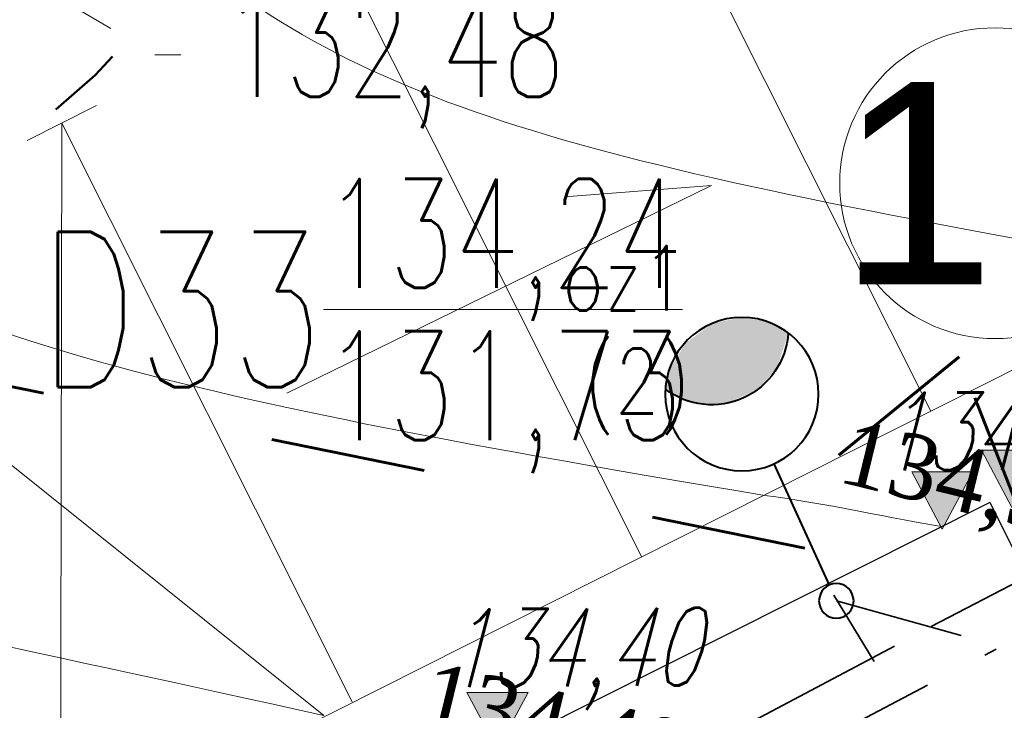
# Model space of a CAD drawing. Header units: metres. Extents: x 7472034 to 8440138, y 5890133 to 5961460.
# Tile 47 of 103: x 8439509.32 to 8439516.93, y 5890373.7 to 5890379.04. Entities that reach past the tile are written whole.
import ezdxf
from ezdxf import colors
from ezdxf.entities.mleader import LeaderData, LeaderLine
from ezdxf.enums import TextEntityAlignment as Align
from ezdxf.math import Vec2, Vec3

# ---------------------------------------------------------------- set-up
doc = ezdxf.new("R2010")
doc.units = ezdxf.units.M
doc.header["$MEASUREMENT"] = 0
for name, pattern in [('$0$L218_500', [1, 0.5, -0.5]), ('1_VERDECKT', [15, 10, -5]), ('ACAD_ISO03W100', [30, 12, -18]), ('CENTER', [2, 1.25, -0.25, 0.25, -0.25]), ('DASHDOT', [25.399999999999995, 12.7, -6.349999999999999, 0, -6.349999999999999]), ('DASHDOTX2', [2, 1, -0.5, 0, -0.5]), ('DASHED', [19.049999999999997, 12.7, -6.349999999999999])]:
    doc.linetypes.add(name, pattern=pattern)
doc.layers.get('0').update_dxf_attribs({"linetype": 'CONTINUOUS', "lineweight": 5})
for name, color, linetype, lineweight in [('### rzędne', 172, 'CONTINUOUS', 5), ('___DR.warstwice', 7, 'CONTINUOUS', 5), ('__GRANICA', 5, 'ACAD_ISO03W100', 80), ('_a_widok', 7, 'CONTINUOUS', 5), ('_IS.BLOK.KD.doziemne', 7, 'CONTINUOUS', 5), ('_IS.BLOK.T', 7, 'CONTINUOUS', 5), ('_IS.KD.opis.1', 138, 'CONTINUOUS', 18), ('_IS.TCH.V.oddzialywanie', 30, 'DASHED', 60), ('a_opisy', 7, 'CONTINUOUS', 18), ('E_BLOK', 170, 'CONTINUOUS', 20), ('E_Kable_ziemia2', 10, 'DASHED', 35), ('E_Kanal_sterownicze', 10, 'DASHDOTX2', 35), ('E_LAMPY', 10, 'CONTINUOUS', 25), ('E_OPIS_170', 170, 'CONTINUOUS', 30), ('PROJ-CHODN', 7, 'CONTINUOUS', 25), ('PROJ-ULICE', 7, 'CONTINUOUS', 5), ('T_strefa-8', 20, 'ACAD_ISO03W100', 50), ('ZAG-OBRYS005', 7, 'CONTINUOUS', 0)]:
    doc.layers.add(name, color=color, linetype=linetype, lineweight=lineweight)
doc.layers.add('2D - Ogólne', color=7, linetype='CONTINUOUS')
doc.layers.add('Kraw_parking', color=7, linetype='DASHED')
doc.layers.add('_IS_NO', color=11, linetype='CONTINUOUS', lineweight=20, plot=False)
doc.styles.add('ARIAL', font='arial.ttf')
doc.styles.add('ROMANS', font='ROMANS.shx', dxfattribs={"width": 0.8})
doc.styles.add('RS', font='Romans.shx', dxfattribs={"width": 0.7})
doc.styles.add('style2', font='romans.shx', dxfattribs={"width": 0.7, "oblique": 15})
doc.styles.add('wojtek 1', font='times.ttf', dxfattribs={"height": 0.6})

# ---------------------------------------------------------------- blocks, each defined once
blk = doc.blocks.new('NUMER_')
blk.add_circle((0, 0), 120)
at = {"style": 'ARIAL'}
blk.add_attdef('1', (-58.85081040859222, -80.22409284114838), '', height=170, rotation=359.9999984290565, dxfattribs=at)
blk = doc.blocks.new('23123')
at = {"layer": 'a_opisy', "linetype": '$0$L218_500'}
blk.add_hatch(color=250, dxfattribs=at).paths.add_polyline_path([(8443019.232991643, 5888878.045012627), (8443018.761079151, 5888878.045012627), (8443018.28916666, 5888878.045012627), (8443018.761079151, 5888877.16129482)])
at = {"layer": 'a_opisy', "color": 250, "linetype": 'CENTER'}
for points in [[(8443018.28916666, 5888878.045012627), (8443018.761079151, 5888878.045012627)], [(8443019.232991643, 5888878.045012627), (8443018.761079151, 5888877.16129482), (8443018.28916666, 5888878.045012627)], [(8443018.28916666, 5888878.045012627), (8443018.761079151, 5888877.16129482), (8443019.232991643, 5888878.045012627)], [(8443019.232991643, 5888878.045012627), (8443018.761079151, 5888878.045012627)]]:
    blk.add_lwpolyline(points, dxfattribs=at)
blk = doc.blocks.new('A$C56BE3FFD')
at = {"layer": 'ZAG-OBRYS005', "lineweight": 15, "flags": 128}
blk.add_lwpolyline([(217.6474588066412, 240.5576905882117), (22.91025126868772, 240.5576905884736, 0.4142135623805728), (-8.442599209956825e-06, 217.6474308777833), (-8.442599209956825e-06, 22.91022333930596, 0.4142135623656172), (22.91025126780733, -3.637139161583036e-05), (217.6474588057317, -3.637139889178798e-05, 0.4142135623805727), (240.557718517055, 22.91022333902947), (240.5577185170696, 217.6474308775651, 0.4142135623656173), (217.6474588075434, 240.5576905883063)], format="xyb", dxfattribs=at)
at = {"layer": 'ZAG-OBRYS005', "lineweight": 15, "elevation": 2.913646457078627e-10, "flags": 128}
blk.add_lwpolyline([(91.64103039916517, 101.950619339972), (91.64103039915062, 199.7498919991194, -3.585248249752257), (109.3964816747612, 189.0096062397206), (109.3964816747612, 159.2262686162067), (141.4708452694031, 159.2262686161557), (141.4708452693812, 140.8980608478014), (109.3964816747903, 140.8980608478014), (109.396481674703, 120.2788271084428), (153.770910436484, 120.27882710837), (185.4086069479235, 65.48072931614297), (196.3210837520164, 71.7810507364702), (205.4851876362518, 55.90835720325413), (178.7000172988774, 40.44393189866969), (143.1891147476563, 101.9506193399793)], format="xyb", close=True, dxfattribs=at)
at = {"layer": 'ZAG-OBRYS005', "lineweight": 15, "elevation": 3.549469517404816e-10, "flags": 128}
blk.add_lwpolyline([(155.7481957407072, 64.16047116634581), (155.5537634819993, 63.71569338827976), (155.355322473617, 63.27203095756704), (155.1528984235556, 62.82964445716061), (154.9465619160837, 62.38863511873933), (154.7363413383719, 61.94902673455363), (154.5222324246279, 61.51084321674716), (154.3042309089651, 61.07410847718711), (154.0823325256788, 60.6388464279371), (153.856533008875, 60.20508098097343), (153.6268280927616, 59.77283604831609), (153.393213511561, 59.34213554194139), (153.1556849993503, 58.91300337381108), (152.9142382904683, 58.48546345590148), (152.6688691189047, 58.05953970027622), (152.4195732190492, 57.63525601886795), (152.1663463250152, 57.21263632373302), (151.9091841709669, 56.79170452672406), (151.6480824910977, 56.37248453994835), (151.3830541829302, 55.95503809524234), (151.1141664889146, 55.5395288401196), (150.8414506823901, 55.12602093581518), (150.5649341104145, 54.71456914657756), (150.2846441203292, 54.30522823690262), (150.0006080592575, 53.89805297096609), (149.7128532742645, 53.49309811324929), (149.4214071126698, 53.09041842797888), (149.1262969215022, 52.69006867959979), (148.8275500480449, 52.29210363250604), (148.5251938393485, 51.89657805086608), (148.219255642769, 51.50354669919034), (147.9097628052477, 51.11306434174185), (147.5967426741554, 50.72518574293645), (147.2802225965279, 50.33996566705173), (146.960229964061, 49.95745883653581), (146.6367961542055, 49.57771496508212), (146.3099570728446, 49.20077584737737), (145.9797484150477, 48.82668282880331), (145.6462058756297, 48.45547725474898), (145.3093651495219, 48.08720047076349), (144.9692619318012, 47.7218938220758), (144.6259319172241, 47.35959865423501), (144.2794108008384, 47.00035631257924), (143.9297342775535, 46.64420814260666), (143.5769380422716, 46.29119548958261), (143.2210577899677, 45.94135969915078), (142.8621292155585, 45.59474211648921), (142.5001880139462, 45.25138408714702), (142.135269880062, 44.91132695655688), (141.7674105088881, 44.57461207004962), (141.3966780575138, 44.24130642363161), (141.023215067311, 43.91152637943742), (140.6470660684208, 43.58530024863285), (140.2682672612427, 43.2626493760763), (139.8868548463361, 42.94359510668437), (139.5028650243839, 42.62815878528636), (139.116333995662, 42.31636175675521), (138.7272979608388, 42.00822536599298), (138.3357931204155, 41.70377095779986), (137.9418556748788, 41.40301987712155), (137.5455218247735, 41.10599346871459), (137.1468277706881, 40.81271307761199), (136.7458097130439, 40.52320004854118), (136.3425038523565, 40.23747572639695), (135.9369463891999, 39.95556145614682), (135.5291732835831, 39.67747900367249), (135.1192213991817, 39.4032717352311), (134.7071673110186, 39.13298085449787), (134.2930998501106, 38.86663800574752), (133.8771078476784, 38.60427483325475), (133.4592801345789, 38.34592298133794), (133.039705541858, 38.09161409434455), (132.6184729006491, 37.84137981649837), (132.1956710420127, 37.59525179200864), (131.771388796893, 37.35326166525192), (131.3457149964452, 37.11544108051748), (130.918738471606, 36.88182168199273), (130.4905480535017, 36.6524351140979), (130.0612325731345, 36.42731302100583), (129.6308808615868, 36.20648704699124), (129.1995817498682, 35.98998883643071), (128.7672491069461, 35.77776255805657), (128.3334029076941, 35.56954968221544), (127.8980874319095, 35.36534736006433), (127.4613906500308, 35.16517435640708), (127.0234005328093, 34.96904943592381), (126.5842050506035, 34.77699136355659), (126.14389217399, 34.58901890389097), (125.7025498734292, 34.40515082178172), (125.2602661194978, 34.22540588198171), (124.8171288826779, 34.04980284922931), (124.3732261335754, 33.87836048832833), (123.9286458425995, 33.71109756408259), (123.4834759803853, 33.54803284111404), (123.0378045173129, 33.38918508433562), (122.5917194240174, 33.23457305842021), (122.1453088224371, 33.08421490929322), (121.6986545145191, 32.93809314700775), (121.2517975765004, 32.79617917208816), (120.8047687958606, 32.65845529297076), (120.3575989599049, 32.52490381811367), (119.910318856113, 32.39550705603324), (119.4629592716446, 32.27024731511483), (119.0155509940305, 32.14910690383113), (118.5681248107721, 32.03206813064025), (118.120711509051, 31.91911330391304), (117.673341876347, 31.81022473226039), (117.2260466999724, 31.70538472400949), (116.7788567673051, 31.60457558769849), (116.3318028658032, 31.50777963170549), (115.8849157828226, 31.41497916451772), (115.4382263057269, 31.32615649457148), (114.9918185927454, 31.24130865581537), (114.545896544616, 31.16046076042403), (114.100507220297, 31.08358912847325), (113.6556847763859, 31.01066632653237), (113.2114633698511, 30.94166492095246), (112.767877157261, 30.8765574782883), (112.3249602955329, 30.81531656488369), (111.88274694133, 30.75791474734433), (111.4412712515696, 30.70432459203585), (111.0005673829, 30.65451866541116), (110.5606694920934, 30.60846953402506), (110.1216117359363, 30.56614976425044), (109.6834282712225, 30.5275319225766), (109.2461532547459, 30.49258857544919), (108.809820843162, 30.46129228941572), (108.3744651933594, 30.43361563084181), (107.9401204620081, 30.40953116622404), (107.5068208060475, 30.3890114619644), (107.0746003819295, 30.37202908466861), (106.6434933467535, 30.3585566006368), (106.2135338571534, 30.34856657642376), (105.7847560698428, 30.3420315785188), (105.3571941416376, 30.3389241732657), (104.9308822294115, 30.33921692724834), (104.5058544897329, 30.34288240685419), (104.0821450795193, 30.34989317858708), (103.6597881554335, 30.36022180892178), (103.2388178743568, 30.373840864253), (102.8192683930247, 30.39072291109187), (102.4011738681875, 30.41084051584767), (101.9845684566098, 30.43416624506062), (101.880653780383, 30.44049573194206), (101.8315716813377, 30.44355643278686), (101.7870466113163, 30.44637243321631), (101.6088179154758, 30.45802051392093), (101.2517536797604, 30.48316613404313), (100.5352801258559, 30.54090587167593), (99.8158365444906, 30.60867343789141), (99.09361103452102, 30.68658463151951), (98.36879169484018, 30.77475525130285), (97.64156662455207, 30.87330109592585), (96.912123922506, 30.98233796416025), (96.18065168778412, 31.10198165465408), (95.44733801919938, 31.23234796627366), (94.71237101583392, 31.37355269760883), (93.97593877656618, 31.525711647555), (93.23822940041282, 31.68894061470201), (92.49943098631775, 31.86335539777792), (91.75973163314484, 32.04907179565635), (91.01931943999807, 32.24620560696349), (90.27838250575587, 32.45487263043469), (89.53710892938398, 32.6751886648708), (88.7956868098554, 32.90726950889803), (88.0544950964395, 33.15114538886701), (87.31416128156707, 33.40670571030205), (86.57486978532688, 33.67401154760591), (85.83678573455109, 33.95313207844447), (85.10007425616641, 34.24413648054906), (84.3649004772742, 34.54709393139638), (83.63142952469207, 34.86207360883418), (82.89982652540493, 35.18914469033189), (82.1702566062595, 35.52837635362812), (81.44291588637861, 35.87985441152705), (80.71818295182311, 36.24358503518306), (79.99648732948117, 36.61942442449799), (79.27825733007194, 37.00722347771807), (78.56392126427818, 37.40683309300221), (77.85390744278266, 37.81810416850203), (77.1486441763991, 38.24088760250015), (76.44855977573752, 38.67503429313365), (75.75408255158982, 39.12039513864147), (75.06513829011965, 39.57715075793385), (74.38061047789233, 40.04613380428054), (73.70081558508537, 40.527202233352), (73.02617814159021, 41.02014197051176), (72.35712267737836, 41.52473894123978), (71.69407372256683, 42.04077907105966), (71.03745580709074, 42.5680482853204), (70.38769346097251, 43.10633250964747), (69.74521121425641, 43.65541766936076), (69.11040736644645, 44.21507665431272), (68.48349865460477, 44.7850878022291), (67.8646502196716, 45.36531586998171), (67.25402976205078, 45.95563134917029), (66.65180498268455, 46.55590473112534), (66.05814358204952, 47.16600650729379), (65.47321326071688, 47.78580716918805), (64.89718171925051, 48.41517720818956), (64.33021665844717, 49.05398711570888), (63.77255610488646, 49.70202889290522), (63.22464376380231, 50.35881484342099), (62.68666225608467, 51.02408523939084), (62.15876419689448, 51.69761083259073), (61.64110220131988, 52.37916237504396), (61.13382888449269, 53.06851061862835), (60.63709686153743, 53.76542631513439), (60.15105874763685, 54.46968021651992), (59.67586715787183, 55.18104307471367), (59.21167470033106, 55.89928473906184), (58.7586133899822, 56.62414642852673), (58.31678721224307, 57.3553384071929), (57.8862985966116, 58.09256953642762), (57.46724997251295, 58.83554867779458), (57.05974376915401, 59.58398469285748), (56.66388241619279, 60.33758644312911), (56.2797683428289, 61.09606278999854), (55.90750397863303, 61.85912259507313), (55.5472091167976, 62.62640715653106), (55.19902475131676, 63.39733260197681), (54.86293332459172, 64.17172233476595), (54.53889848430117, 64.9494594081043), (54.2268838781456, 65.73042687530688), (53.92685315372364, 66.51450778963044), (53.63876995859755, 67.3015852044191), (53.3625979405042, 68.0915421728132), (53.0983007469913, 68.88426174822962), (52.84587456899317, 69.67962299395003), (52.60550687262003, 70.47722289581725), (52.37725219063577, 71.27626581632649), (52.1611327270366, 72.07593000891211), (51.95717068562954, 72.87539372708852), (51.76538827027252, 73.67383522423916), (51.58580768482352, 74.47043275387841), (51.41845113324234, 75.26436456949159), (51.26334081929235, 76.0548089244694), (51.12029600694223, 76.84202092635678), (50.9879490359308, 77.63266062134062), (50.86626567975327, 78.42649405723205), (50.75551995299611, 79.22166680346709), (50.6559858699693, 80.01632442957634), (50.5678487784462, 80.80870162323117), (50.49100418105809, 81.59748467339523), (50.42530194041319, 82.38150240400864), (50.37059205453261, 83.15958369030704), (50.32668202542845, 83.93182015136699), (50.29309530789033, 84.70671636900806), (50.26971156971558, 85.48214225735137), (50.25650201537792, 86.25324308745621), (50.25370355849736, 86.63565450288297), (50.25343784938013, 87.01516413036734), (50.25560946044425, 87.39131195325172), (50.26006015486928, 87.76475214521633), (50.27606687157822, 88.5081729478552), (50.30202890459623, 89.2547665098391), (50.31892374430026, 89.63217265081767), (50.3385241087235, 90.01387547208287), (50.36090222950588, 90.4010428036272), (50.38587992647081, 90.79083415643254), (50.4129239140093, 91.17471249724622), (50.4420809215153, 91.55341343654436), (50.47342469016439, 91.92810471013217), (50.5070289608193, 92.29995405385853), (50.58131397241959, 93.0397978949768), (50.6655258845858, 93.78228684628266), (50.71160933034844, 94.15732528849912), (50.7605894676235, 94.53522013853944), (50.86699160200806, 95.29718476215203), (50.98416962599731, 96.06336550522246), (51.11154763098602, 96.82894183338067), (51.24869049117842, 97.58997435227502), (51.39697813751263, 98.35388877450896), (51.55691101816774, 99.12261658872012), (51.72849214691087, 99.89497710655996), (51.91172453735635, 100.6697896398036), (52.10658828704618, 101.445810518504), (52.31276320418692, 102.2213925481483), (52.52974814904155, 102.9947301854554), (52.7570403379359, 103.7640175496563), (52.99428804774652, 104.5279164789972), (53.24348238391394, 105.2922924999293), (53.50529262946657, 106.0588048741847), (53.77959443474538, 106.8266410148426), (54.06626345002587, 107.5949883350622), (54.3651753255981, 108.3630342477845), (54.67620571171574, 109.1299661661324), (54.99923025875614, 109.8949715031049), (55.33412461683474, 110.6572376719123), (55.68075641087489, 111.4159580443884), (56.03887715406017, 112.170624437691), (56.40843101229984, 112.9211009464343), (56.7894394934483, 113.667267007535), (57.18192410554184, 114.4090020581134), (57.585906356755, 115.1461855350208), (58.00140775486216, 115.8786968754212), (58.42844980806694, 116.6064155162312), (58.86705402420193, 117.3292208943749), (59.31723637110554, 118.0469799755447), (59.77882866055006, 118.7591958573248), (60.25164182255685, 119.4654567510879), (60.73553797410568, 120.1654865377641), (61.23037923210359, 120.8590090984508), (61.73602771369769, 121.5457483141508), (62.25234553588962, 122.2254280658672), (62.77919481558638, 122.8977722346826), (63.31643766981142, 123.5625047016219), (63.86393602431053, 124.2193495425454), (64.4215348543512, 124.8680538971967), (64.98905512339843, 125.5084056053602), (65.56631685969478, 126.1401962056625), (66.15314009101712, 126.7632172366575), (66.74934484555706, 127.3772602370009), (67.35475115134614, 127.9821167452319), (67.96917903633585, 128.5775782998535), (68.5924485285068, 129.1634364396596), (69.2243750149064, 129.7394789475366), (69.864507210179, 130.305300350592), (70.51250505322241, 130.8606530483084), (71.16818602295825, 131.4054294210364), (71.8313675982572, 131.939521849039), (72.50186725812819, 132.4628227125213), (73.17950248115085, 132.9752243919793), (73.86409074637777, 133.4766192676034), (74.55544953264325, 133.9668997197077), (75.25339661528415, 134.4459575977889), (75.95772547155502, 134.9136204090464), (76.66804361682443, 135.3696993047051), (77.3839031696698, 135.8140347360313), (78.10485624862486, 136.2464671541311), (78.8304549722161, 136.6668370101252), (79.56025145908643, 137.0749847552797), (80.29379782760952, 137.4707508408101), (81.03064619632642, 137.8539757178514), (81.77035430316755, 138.2245026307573), (82.51378209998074, 138.5828341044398), (83.26148675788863, 138.9293639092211), (84.01302473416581, 139.2639974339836), (84.76795248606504, 139.5866400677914), (84.76795248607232, 159.0343579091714), (83.82986363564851, 158.7445866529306), (82.8956057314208, 158.4420761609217), (81.96534480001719, 158.1268801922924), (81.03924615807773, 157.7990547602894), (80.11747438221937, 157.4586581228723), (79.2001932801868, 157.1057507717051), (78.28756586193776, 156.7403954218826), (77.37975431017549, 156.3626570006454), (76.47691995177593, 155.972602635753), (75.57922322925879, 155.570301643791), (74.68682367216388, 155.1558255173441), (73.79987986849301, 154.7292479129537), (72.91854943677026, 154.2906446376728), (72.04298899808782, 153.8400936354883), (71.17335414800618, 153.3776749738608), (70.30979942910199, 152.9034708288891), (69.45247830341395, 152.4175654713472), (68.6015431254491, 151.920045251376), (67.75714511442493, 151.4109985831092), (66.9194343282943, 150.8905159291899), (66.08855963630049, 150.3586897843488), (65.2646686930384, 149.815614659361), (64.44790791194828, 149.2613870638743), (63.63842243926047, 148.6961054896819), (62.83635612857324, 148.1198703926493), (62.04185151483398, 147.5327841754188), (61.25504978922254, 146.9349511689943), (60.47609077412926, 146.3264776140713), (59.7051128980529, 145.7074716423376), (58.9422531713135, 145.078043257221), (58.18764716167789, 144.4383043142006), (57.44142896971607, 143.7883685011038), (56.70373120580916, 143.1283513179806), (55.97468496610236, 142.4583700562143), (55.25441980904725, 141.7785437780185), (54.54306373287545, 141.0889932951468), (53.84074315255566, 140.3898411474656), (53.14758287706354, 139.6812115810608), (52.46370608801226, 138.9632305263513), (51.78923431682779, 138.2360255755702), (51.12428742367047, 137.4997259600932), (50.46898357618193, 136.7544625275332), (49.82343922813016, 136.0003677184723), (49.18776909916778, 135.2375755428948), (48.56208615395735, 134.4662215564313), (47.94650158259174, 133.6864428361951), (47.34112478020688, 132.8983779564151), (46.74606332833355, 132.102166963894), (46.16142297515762, 131.2979513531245), (45.58730761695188, 130.4858740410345), (45.02381927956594, 129.6660793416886), (44.47105810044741, 128.8387129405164), (43.92912231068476, 128.0039218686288), (43.39810821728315, 127.1618544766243), (42.87811018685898, 126.312660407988), (42.3692206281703, 125.4564905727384), (41.87152997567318, 124.5934971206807), (41.38512667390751, 123.7238334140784), (40.91009716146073, 122.8476540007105), (40.44652585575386, 121.9651145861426), (39.99449513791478, 121.0763720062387), (39.55408533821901, 120.1815841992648), (39.12537472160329, 119.2809101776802), (38.70843947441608, 118.3745100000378), (38.303353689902, 117.4625447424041), (37.91018935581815, 116.5451764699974), (37.52901634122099, 115.6225682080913), (37.15990238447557, 114.6948839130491), (36.80291308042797, 113.7622884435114), (36.45811186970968, 112.8249475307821), (36.12556002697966, 111.883027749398), (35.80531664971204, 110.9366964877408), (35.4974386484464, 109.9861219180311), (35.20198073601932, 109.031472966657), (34.91899541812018, 108.072919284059), (34.64853298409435, 107.1106312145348), (34.3906414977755, 106.1447797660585), (34.14536678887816, 105.1755365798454), (33.91275244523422, 104.2030738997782), (33.69283980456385, 103.2275645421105), (33.48566794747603, 102.2491818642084), (33.29127369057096, 101.2680997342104), (33.10969157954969, 100.2844925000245), (32.94095388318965, 99.29853495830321), (32.78509058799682, 98.31040232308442), (32.64212939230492, 97.32027019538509), (32.51209570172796, 96.32831453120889), (32.39501262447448, 95.33471161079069), (32.29090096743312, 94.33963800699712), (32.19977923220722, 93.34327055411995), (32.1216636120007, 92.34578631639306), (32.05656798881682, 91.34736255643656), (32.00450393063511, 90.34817670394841), (31.96548068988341, 89.34840632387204), (31.93950520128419, 88.3482290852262), (31.92658208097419, 87.34782272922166), (31.92671362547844, 86.34736503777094), (31.93989981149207, 85.3470338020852), (31.96613829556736, 84.34700679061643), (32.00542441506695, 83.34746171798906), (32.05775118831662, 82.34857621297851), (32.12310931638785, 81.35052778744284), (32.20148718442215, 80.35349380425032), (32.29287086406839, 79.35765144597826), (32.39724411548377, 78.36317768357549), (32.51458839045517, 77.37024924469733), (32.64488283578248, 76.37904258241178), (32.78810429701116, 75.38973384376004), (32.94422732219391, 74.40249883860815), (33.11322416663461, 73.41751300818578), (33.29506479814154, 72.43495139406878), (33.48971690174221, 71.45498860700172), (33.69714588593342, 70.47779879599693), (33.91731488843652, 69.50355561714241), (34.15018478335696, 68.53243220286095), (34.39571418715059, 67.56460113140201), (34.65385946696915, 66.60023439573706), (34.92457474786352, 65.63950337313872), (35.20781192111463, 64.68257879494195), (35.50352065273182, 63.72963071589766), (35.81164839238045, 62.78082848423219), (36.13214038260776, 61.83634071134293), (36.46493966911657, 60.89633524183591), (36.80998711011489, 59.96097912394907), (37.16722138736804, 59.0304385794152), (37.53657901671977, 58.10487897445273), (37.91799435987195, 57.18446479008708), (38.31139963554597, 56.26935959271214), (38.71672493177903, 55.3597260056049), (39.13389821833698, 54.45572567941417), (39.56284535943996, 53.55751926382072), (40.003490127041, 52.66526637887), (40.45575421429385, 51.77912558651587), (40.91955724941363, 50.89925436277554), (41.3948168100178, 50.02580906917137), (41.88144843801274, 49.15894492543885), (42.37936565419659, 48.2988159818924), (42.88847997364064, 47.44557509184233), (43.40870092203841, 46.59937388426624), (43.93993605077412, 45.76036273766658), (44.48209095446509, 44.92869075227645), (45.03506928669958, 44.10450572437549), (45.59877277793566, 43.2879541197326), (46.17310125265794, 42.47918104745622), (46.7579526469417, 41.67833023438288), (47.35322302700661, 40.8855439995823), (47.95880660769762, 40.10096322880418), (48.57459577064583, 39.3247273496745), (49.20048108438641, 38.5569743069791), (49.83635132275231, 37.7978405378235), (50.48209348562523, 37.04746094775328), (51.13759281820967, 36.30596888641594), (51.80273283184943, 35.57349612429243), (52.47739532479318, 34.85017282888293), (53.16146040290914, 34.13612754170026), (53.85480650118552, 33.43148715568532), (54.55731040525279, 32.73637689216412), (55.2688472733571, 32.05092027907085), (55.98929065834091, 31.37523912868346), (56.71851253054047, 30.70945351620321), (57.45638330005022, 30.05368175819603), (58.20277184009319, 29.40804039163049), (58.95754551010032, 28.77264415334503), (59.72057017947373, 28.14760595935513), (60.49171025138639, 27.5330368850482), (61.27082868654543, 26.92904614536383), (62.05778702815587, 26.33574107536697), (62.85244542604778, 25.75322711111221), (63.6546626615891, 25.18160777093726), (64.46429617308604, 24.62098463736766), (65.28120208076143, 24.07145733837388), (66.10523521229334, 23.5331235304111), (66.93624912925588, 23.00607888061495), (67.77409615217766, 22.49041705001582), (68.61862738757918, 21.98622967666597), (69.46969275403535, 21.49360635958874), (70.3271410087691, 21.01263464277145), (71.1908197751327, 20.54339999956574), (72.0605755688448, 20.08598581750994), (72.93625382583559, 19.64047338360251), (73.81769892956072, 19.20694186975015), (74.7047542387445, 18.78546831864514), (75.59726211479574, 18.37612763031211), (76.49506395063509, 17.97899254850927), (77.3980001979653, 17.59413364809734), (78.30591039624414, 17.22161932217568), (79.21863320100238, 16.8615157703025), (80.13600641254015, 16.51388698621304), (81.05786700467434, 16.17879474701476), (81.98405115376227, 15.85629860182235), (82.91439426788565, 15.54645586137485), (83.84873101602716, 15.24932158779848), (84.78689535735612, 14.96494858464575), (85.72872057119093, 14.69338738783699), (86.67403928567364, 14.43468625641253), (87.62268350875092, 14.18889116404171), (88.57448465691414, 13.956045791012), (89.52927358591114, 13.73619151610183), (90.48688062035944, 13.52936740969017), (91.44713558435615, 13.33561022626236), (92.40986783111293, 13.15495439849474), (93.3749062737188, 12.9874320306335), (94.34207941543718, 12.83307289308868), (95.31121538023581, 12.69190441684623), (96.28214194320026, 12.56395168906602), (97.254686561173, 12.4492374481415), (98.22867640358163, 12.34778207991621), (99.20393838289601, 12.25960361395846), (100.1802991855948, 12.18471772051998), (101.1575853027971, 12.12313770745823), (102.1356230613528, 12.07487451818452), (103.1142386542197, 12.03993672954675), (104.0932581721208, 12.01833055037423), (105.0725076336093, 12.01005982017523), (106.0518130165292, 12.01512600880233), (107.0310002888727, 12.03352821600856), (108.009895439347, 12.06526317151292), (108.9883245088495, 12.1103252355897), (109.9661136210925, 12.1687064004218), (110.9430890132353, 12.24039629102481), (111.9190770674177, 12.32538216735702), (112.8939043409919, 12.42364892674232), (113.8673975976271, 12.53517910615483), (114.839383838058, 12.65995288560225), (115.8096903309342, 12.79794809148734), (116.7781446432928, 12.94914020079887), (117.7445746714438, 13.11350234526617), (118.7088086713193, 13.2910053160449), (119.6706752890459, 13.4816175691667), (120.630003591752, 13.68530523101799), (121.5866230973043, 13.90203210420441), (122.5403638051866, 14.13175967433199), (123.4910562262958, 14.37444711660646), (124.4385314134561, 14.63005130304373), (125.3826209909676, 14.89852681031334), (126.3231571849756, 15.17982592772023), (127.2599728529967, 15.47389866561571), (128.1929015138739, 15.78069276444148), (129.121777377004, 16.1001537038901), (130.0464353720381, 16.43222471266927), (130.9667111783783, 16.77684677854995), (131.8824412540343, 17.13395865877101), (132.7934628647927, 17.50349689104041), (133.6996141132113, 17.88539580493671), (134.6007339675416, 18.27958753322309), (135.4966622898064, 18.68600202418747), (136.3872398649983, 19.10456705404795), (137.2723084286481, 19.53520823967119), (138.1517106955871, 19.97784905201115), (139.0252903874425, 20.43241082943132), (139.8928922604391, 20.89881279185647), (140.7543621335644, 21.37697205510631), (141.6095469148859, 21.8668036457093), (142.4582946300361, 22.36822051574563), (143.3004544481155, 22.88113355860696), (144.1358767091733, 23.40545162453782), (144.9644129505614, 23.94108153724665), (145.7859159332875, 24.48792810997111), (146.6002396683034, 25.04589416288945), (147.4072394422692, 25.61488053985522), (148.2067718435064, 26.1947861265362), (148.9986947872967, 26.78550786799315), (149.7828675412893, 27.38694078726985), (150.559150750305, 27.99897800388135), (151.327406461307, 28.62151075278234), (152.0874981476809, 29.25442840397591), (152.8392907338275, 29.8976184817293), (153.5826506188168, 30.55096668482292), (154.3174457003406, 31.21435690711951), (155.0435453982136, 31.8876712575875), (155.7608206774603, 32.5707900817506), (156.4691440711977, 33.2635919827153), (157.1683897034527, 33.96595384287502), (157.8584333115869, 34.67775084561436), (158.539152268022, 35.39885649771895), (159.2104256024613, 36.1291426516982), (159.8721340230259, 36.86847952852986), (160.5241599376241, 37.61673574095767), (161.1663874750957, 38.37377831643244), (161.7987025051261, 39.13947272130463), (162.4209926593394, 39.91368288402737), (163.0331473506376, 40.69627121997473), (163.6350577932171, 41.48709865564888), (164.2266170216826, 42.28602465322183), (164.8077199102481, 43.09290723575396), (165.3782631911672, 43.90760301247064), (165.9381454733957, 44.72996720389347), (166.487267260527, 45.55985366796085)], close=True, dxfattribs=at)
blk = doc.blocks.new('NIEP')
at = {"layer": 'PROJ-CHODN', "color": 251, "linetype": '1_VERDECKT', "ltscale": 0.07}
for p, q in [((944.0089859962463, -639.3557035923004), (641.1549943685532, -1175.899699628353)), ((1095.031224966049, -966.1465896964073), (490.132755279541, -849.1088133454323))]:
    blk.add_line(p, q, dxfattribs=at)
at = {"layer": 'PROJ-CHODN', "color": 251, "linetype": '1_VERDECKT', "ltscale": 0.05}
blk.add_line((944.0089859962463, -639.3557035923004), (1095.031224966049, -966.1465896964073), dxfattribs=at)
at = {"layer": 'PROJ-CHODN', "color": 251, "linetype": '1_VERDECKT', "ltscale": 0.07, "flags": 128}
blk.add_lwpolyline([(944.0089859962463, -639.3557035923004), (490.132755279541, -849.1088133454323), (641.1549943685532, -1175.899699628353), (1095.031224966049, -966.1465896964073)], dxfattribs=at)
at = {"layer": 'PROJ-CHODN', "color": 251, "linetype": '1_VERDECKT', "lineweight": 30, "ltscale": 0.07, "rotation": 24.8034169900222}
blk.add_blockref('A$C56BE3FFD', (752.9585760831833, -1069.33236438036, 3.980339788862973e-05), dxfattribs=at)
blk = doc.blocks.new('A$C5FF37710')
at = {"layer": '### rzędne', "color": 0, "lineweight": 13, "flags": 128}
blk.add_lwpolyline([(61.68958624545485, 7.510150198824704), (64.96963838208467, 9.115813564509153), (63.83381920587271, 9.027002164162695)], dxfattribs=at)
blk = doc.blocks.new('LAM')
at = {"lineweight": 40}
blk.add_line((6.835788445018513e-16, -161.5506126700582), (6.835788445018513e-16, -18.60614954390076), dxfattribs=at)
for centre, radius in [((0, 0), 18.60614954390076), ((6.835788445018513e-16, -243.8416448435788), 82.29103217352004)]:
    blk.add_circle(centre, radius, dxfattribs=at)
blk.add_arc((6.835788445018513e-16, -321.8015997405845), 82.29103217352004, 28.27372536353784, 151.7262746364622, dxfattribs=at)
for points in [[(18.17331868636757, -241.5423668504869), (-60.85573633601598, -299.2347250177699), (45.93429220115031, -253.5238231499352), (-32.76859408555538, -318.3959581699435)], [(-60.85573633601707, -299.2347250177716), (-18.22487994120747, -241.5540594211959), (18.17331868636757, -241.5423668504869)], [(-33.98132504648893, -246.854394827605), (-60.85573633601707, -299.2347250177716), (-18.22487994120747, -241.5540594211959)], [(-51.68273205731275, -257.7648198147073), (-60.85573633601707, -299.2347250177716), (-33.98132504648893, -246.854394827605)], [(-32.76859408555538, -318.3959581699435), (45.93429220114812, -253.5238231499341), (2.278341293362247, -326.1011314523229)], [(45.93429220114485, -253.5238231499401), (72.47327324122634, -282.8216222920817), (2.278341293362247, -326.1011314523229)], [(-72.47327324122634, -282.8216222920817), (-60.85573633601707, -299.2347250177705), (-51.68273205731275, -257.7648198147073)], [(2.278341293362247, -326.1011314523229), (72.47327324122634, -282.8216222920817), (33.98364006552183, -318.7878000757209), (58.17943860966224, -302.6549622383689)]]:
    blk.add_solid(points, dxfattribs=at)
blk = doc.blocks.new('Elektryk_v3')
at = {"layer": 'E_Kable_ziemia2', "color": 1, "ltscale": 0.1}
blk.add_lwpolyline([(-47.995441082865, -75.12338280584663), (-39.47770220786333, -71.02047101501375), (-28.359589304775, -73.6234334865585), (-29.27095957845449, -80.11922698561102), (-27.97647697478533, -82.44547663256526), (-13.99008785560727, -86.05215857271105), (-7.757099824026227, -86.53363337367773), (-3.364043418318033, -85.10968956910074), (2.010407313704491, -82.48466392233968), (2.010407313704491, -82.48466392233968), (6.782775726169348, -79.95534261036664), (12.44286250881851, -77.00296626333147), (12.65006005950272, -76.4139361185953), (9.372079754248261, -69.28661691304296), (17.62382033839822, -65.1038746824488), (18.05794266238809, -65.39319132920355), (24.48295167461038, -62.19143118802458), (21.93503779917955, -56.69791478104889), (21.70304629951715, -56.5877435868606), (17.90186174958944, -58.12423577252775)], dxfattribs=at)
at = {"layer": 'E_Kable_ziemia2', "ltscale": 0.1}
blk.add_lwpolyline([(6.030330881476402, -79.71186447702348), (6.342411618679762, -80.22379523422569)], dxfattribs=at)
at = {"layer": 'E_Kanal_sterownicze', "color": 1}
for points in [[(-29.83625467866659, -82.44043670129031), (-13.99026843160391, -86.38241211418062), (-9.777016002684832, -86.98702516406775), (-8.866408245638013, -87.00584507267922), (-7.433892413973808, -86.96655004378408), (-3.298850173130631, -85.52363321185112), (2.14996868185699, -82.82342106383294), (2.14996868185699, -82.82342106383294), (2.14996868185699, -82.82342106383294), (13.05574875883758, -77.10486480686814)], [(6.050952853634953, -79.75700187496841), (7.341090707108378, -80.11399596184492)]]:
    blk.add_lwpolyline(points, dxfattribs=at)
at = {"layer": 'E_LAMPY', "xscale": -0.007200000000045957, "yscale": 0.007200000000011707, "zscale": 0.0072, "rotation": 204.5542906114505}
blk.add_blockref('LAM', (6.050952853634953, -79.75700187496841), dxfattribs=at)
at = {"layer": 'E_OPIS_170', "color": 0, "lineweight": 20, "char_height": 0.5, "attachment_point": 1, "style": 'ROMANS'}
for s, insert, width in [('oz1', (3.932099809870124, -77.01512559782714), 0.8626817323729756), ('(2)', (4.101108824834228, -77.8084130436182), 0.8176979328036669)]:
    blk.add_mtext(s, dxfattribs=dict(at, insert=insert, width=width))
blk = doc.blocks.new('A$C57F34CC8')
at = {"layer": '__GRANICA', "color": 246, "lineweight": 60, "ltscale": 0.1}
for p, q in [((102.7706147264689, 4.466223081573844), (101.5101729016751, 3.436907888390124)), ((103.329951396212, 3.032150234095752), (102.7706147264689, 4.466223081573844))]:
    blk.add_line(p, q, dxfattribs=at)
blk.add_lwpolyline([(104.5474768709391, 61.49084398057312), (124.7534257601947, 8.664832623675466), (116.2782638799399, -2.598389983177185e-07), (87.50180485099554, 5.853071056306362), (75.53745610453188, 9.185393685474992), (65.1202681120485, 10.79332474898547), (52.65768154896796, 12.23814885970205), (35.11359243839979, 14.25579591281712), (31.17050394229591, 14.72508112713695), (-8.847564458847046e-07, 23.87893649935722)], dxfattribs=at)
blk = doc.blocks.new('A$C2C426404')
at = {"layer": '_IS_NO'}
for points, knots in [([(50.6228041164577, 30.56321178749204, 1.829566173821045e-06), (53.11749188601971, 30.21319374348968), (56.38514522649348, 30.67444155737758), (60.99540497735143, 30.04553546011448), (68.19327101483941, 22.54355850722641, -2.469325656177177e-08), (70.8769634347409, 19.46133922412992, 5.150448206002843e-09), (74.71212187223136, 14.31917844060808, -1.219795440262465e-09), (78.88802252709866, 13.86142715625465), (82.75564656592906, 12.70757211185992)], [0, 0, 0, 0, 7.578698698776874, 9.67195365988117, 16.27655537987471, 24.33370670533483, 30.35915105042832, 36.79354326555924, 36.79354326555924, 36.79354326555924, 36.79354326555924]), ([(61.00408007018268, 18.25321295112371, -1.4627991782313e-07), (63.26592587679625, 17.29233643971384, -1.146969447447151e-07), (66.21503704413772, 16.0340788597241, -3.511225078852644e-09), (68.00314718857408, 11.12305079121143, -2.577520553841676e-08), (71.87222415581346, 10.22267535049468, -9.073252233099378e-09), (76.34470127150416, 9.479967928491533)], [23.00202883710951, 23.00202883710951, 23.00202883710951, 23.00202883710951, 32.14254341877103, 37.86969472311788, 44.68132462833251, 44.68132462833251, 44.68132462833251, 44.68132462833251])]:
    blk.add_open_spline(points, degree=3, knots=knots, dxfattribs=at)
at = {"layer": '_IS_NO', "ltscale": 0.1}
for points, knots in [([(55.69703794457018, 26.44192530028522, 8.07171421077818e-08), (60.47702913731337, 24.37489471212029, 4.118097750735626e-07), (65.41527824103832, 21.38608461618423, 8.932878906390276e-07), (68.42167646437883, 18.98607052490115, -1.681326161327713e-07), (71.60992970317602, 12.73766223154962), (75.29265419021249, 11.98629271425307, 1.662301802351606e-08), (79.75433884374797, 11.20084950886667)], [13.0881689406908, 13.0881689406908, 13.0881689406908, 13.0881689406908, 21.71831455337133, 28.5577747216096, 34.1003045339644, 40.71973107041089, 40.71973107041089, 40.71973107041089, 40.71973107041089]), ([(27.67626924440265, 23.09287754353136, 1.829566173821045e-06), (31.68315875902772, 23.09132452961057, 2.263426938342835e-06), (38.09081487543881, 23.52010669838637, 2.956097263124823e-06), (46.0190905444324, 20.44823641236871), (52.02710655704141, 18.01596992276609, 1.18983141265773e-07), (57.48081744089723, 14.61059598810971, 3.880691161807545e-08), (63.15046560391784, 12.16836789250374), (64.01579423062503, 9.527138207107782), (68.70553139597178, 8.717305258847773), (72.93792583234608, 7.781059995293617)], [0, 0, 0, 0, 11.95042031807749, 19.07916594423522, 25.47980302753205, 30.85202744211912, 32.94528240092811, 39.66304915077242, 46.67346183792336, 46.67346183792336, 46.67346183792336, 46.67346183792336])]:
    blk.add_open_spline(points, degree=3, knots=knots, dxfattribs=at)
at = {"layer": '_IS_NO'}
blk.add_open_spline([(76.34470127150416, 9.479967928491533), (76.79034152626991, 9.423765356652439), (77.37719715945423, 9.292248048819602), (77.71279506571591, 9.239009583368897)], degree=3, dxfattribs=at)
at = {"layer": '### rzędne', "color": 0, "linetype": '$0$L218_500', "lineweight": 25, "xscale": 0.5, "yscale": 0.5, "zscale": 0.5}
for p in [(-4221431.664621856, -2944429.361495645), (-4221435.100608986, -2944431.06469196)]:
    blk.add_blockref('23123', p, dxfattribs=at)
at = {"layer": '### rzędne', "color": 0, "linetype": 'CENTER', "lineweight": 25, "char_height": 0.6, "attachment_point": 1, "style": 'style2'}
for s, insert, rotation in [('134,35', (77.22067022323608, 10.26952563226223), 0.4319074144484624), ('134,40', (73.85887327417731, 8.597863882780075), 0.43190741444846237)]:
    blk.add_mtext(s, dxfattribs=dict(at, insert=insert, rotation=rotation))
at = {"layer": '_IS_NO', "char_height": 0.5, "attachment_point": 1, "rotation": 346.2609477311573, "style": 'wojtek 1'}
for s, insert in [('134,35', (77.01132613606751, 10.07544266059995, -2.007742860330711e-06)), ('134,40', (73.76997712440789, 8.204638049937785, -2.007742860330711e-06))]:
    blk.add_mtext(s, dxfattribs=dict(at, insert=insert))
blk = doc.blocks.new('JPII.T.0')
at = {"layer": 'T_strefa-8', "ltscale": 0.05, "flags": 128}
blk.add_lwpolyline([(7472004.333254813, 5961420.656077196), (7472005.221839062, 5961421.104309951, 0.4132234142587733), (7472008.773657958, 5961431.825863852), (7472008.54997881, 5961432.273043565, 0.414350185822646), (7471997.81294429, 5961435.847367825), (7471996.918634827, 5961435.399512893, 0.4169632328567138), (7471993.381558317, 5961424.597218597), (7471993.610962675, 5961424.149661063, 0.4123217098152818)], format="xyb", close=True, dxfattribs=at)
blk = doc.blocks.new('JPII.KD_aktualizacja rzędnych_20.12.2024')
at = {"layer": '_IS.TCH.V.oddzialywanie', "color": 150, "linetype": 'DASHDOT', "ltscale": 0.1, "elevation": 7.079631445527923e-07}
blk.add_lwpolyline([(8438658.703454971, 5890663.091213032), (8438680.958035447, 5890674.481281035), (8438678.042178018, 5890680.178453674), (8438655.787597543, 5890668.78838567)], close=True, dxfattribs=at)
at = {"layer": '_IS.KD.opis.1'}
ml = blk.add_multileader_mtext('Standard', dxfattribs=at)
ml.set_content('\\A1;{\\H1x;132,48}', color=256, style='RS')
ml.set_leader_properties()
ml.build(insert=Vec2(0, 0))
ml.multileader.update_dxf_attribs({"text_left_attachment_type": 2, "text_right_attachment_type": 2, "dogleg_length": 0.2, "arrow_head_size": 0.25})
ctx = ml.context
ctx.base_point, ctx.char_height, ctx.arrow_head_size, ctx.landing_gap_size, ctx.plane_origin = Vec3(8438650.94635452, 5890674.573764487), 0.8, 0.25, 0.3, Vec3(8438595.57516446, 5890650.692732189)
ctx.left_attachment, ctx.right_attachment, ctx.text_align_type = 2, 2, 1
notes = []
notes.append((ctx, [(0, (1, 1, 0), (8438650.74635452, 5890674.573764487), (1, 0), 0.2, [(0, [(8438647.328875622, 5890675.502806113), (8438648.255449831, 5890676.052280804)], 0, [])])]))
ctx.mtext.insert, ctx.mtext.width, ctx.mtext.alignment, ctx.mtext.flow_direction = Vec3(8438652.593021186, 5890675.049954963), 9.34447490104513, 2, 5
ml = blk.add_multileader_mtext('Standard', dxfattribs=at)
ml.set_content('\\A1;{\\C132;D33\\H0.7x;\\C256;\\S134,24/131,73;}', color=256, style='RS')
ml.set_leader_properties()
ml.build(insert=Vec2(0, 0))
ml.multileader.update_dxf_attribs({"text_left_attachment_type": 2, "text_right_attachment_type": 2, "dogleg_length": 0.2, "arrow_head_size": 0.25})
ctx = ml.context
ctx.base_point, ctx.char_height, ctx.arrow_head_size, ctx.landing_gap_size, ctx.plane_origin = Vec3(8438649.469004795, 5890672.474292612), 1.2, 0.25, 0.3, Vec3(8438595.745428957, 5890650.637515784)
ctx.left_attachment, ctx.right_attachment, ctx.text_align_type = 2, 2, 1
notes.append((ctx, [(0, (1, 1, 0), (8438649.269004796, 5890672.474292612), (1, 0), 0.2, [(3, [(8438647.803028, 5890675.748843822)], 0, [])])]))
ctx.mtext.insert, ctx.mtext.width, ctx.mtext.alignment, ctx.mtext.flow_direction = Vec3(8438652.337004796, 5890673.614292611), 9.34447490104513, 2, 5
ml = blk.add_multileader_mtext('Standard', dxfattribs=at)
ml.set_content('\\A1;{\\C132;D34\\H0.7x;\\C256;\\S134,32/131,83;}', color=256, style='RS')
ml.set_leader_properties()
ml.build(insert=Vec2(0, 0))
ml.multileader.update_dxf_attribs({"text_left_attachment_type": 2, "text_right_attachment_type": 2, "dogleg_length": 0.2, "arrow_head_size": 0.25})
ctx = ml.context
ctx.base_point, ctx.char_height, ctx.arrow_head_size, ctx.landing_gap_size, ctx.plane_origin = Vec3(8438642.982807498, 5890669.100505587), 1.2, 0.25, 0.3, Vec3(8438589.25923166, 5890647.263728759)
ctx.left_attachment, ctx.right_attachment, ctx.text_align_type = 2, 2, 1
notes.append((ctx, [(0, (1, 1, 0), (8438642.7828075, 5890669.100505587), (1, 0), 0.2, [(3, [(8438641.316830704, 5890672.375056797)], 0, [])])]))
ctx.mtext.insert, ctx.mtext.width, ctx.mtext.alignment, ctx.mtext.flow_direction = Vec3(8438645.836807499, 5890670.240505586), 9.34447490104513, 2, 5
for ctx, leaders in notes:
    for number, flags, end, landing, length, lines in leaders:
        leader = LeaderData()
        leader.index, (leader.has_last_leader_line, leader.has_dogleg_vector, leader.attachment_direction) = number, flags
        leader.last_leader_point, leader.dogleg_vector, leader.dogleg_length = Vec3(end), Vec3(landing), length
        for number, points, colour, breaks in lines:
            line = LeaderLine()
            line.index, line.vertices, line.color, line.breaks = number, Vec3.list(points), colors.encode_raw_color(colour), breaks
            leader.lines.append(line)
        ctx.leaders.append(leader)

msp = doc.modelspace()

# ---------------------------------------------------------------- linework, layer by layer
at = {"layer": '_a_widok'}
msp.add_line((8439503.213570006, 5890369.395299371), (8439521.788261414, 5890378.745992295), dxfattribs=at)
at = {"layer": '_a_widok', "ltscale": 0.1}
msp.add_lwpolyline([(8439511.671736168, 5890373.664891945), (8439507.384884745, 5890377.098804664), (8439506.470452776, 5890371.05426878), (8439509.639246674, 5890372.644687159), (8439504.202602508, 5890375.497903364), (8439507.385223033, 5890377.098136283), (8439509.639246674, 5890372.644687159), (8439509.648457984, 5890378.239169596)], dxfattribs=at)
at = {"layer": 'Kraw_parking', "color": 0}
for q in [(8439511.370501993, 5890372.574998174), (8439517.33905848, 5890374.265585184)]:
    msp.add_line((8439516.815779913, 5890375.308140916), q, dxfattribs=at)
at = {"layer": 'PROJ-ULICE', "color": 251, "ltscale": 2}
for points in [[(8439516.36008427, 5890376.013394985), (8439514.117158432, 5890380.482095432)], [(8439514.125734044, 5890374.891932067), (8439511.882808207, 5890379.360632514)], [(8439514.125734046, 5890374.891932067), (8439511.882808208, 5890379.360632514)], [(8439509.916683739, 5890378.373544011), (8439509.380507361, 5890378.104258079)], [(8439511.891383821, 5890373.770469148), (8439509.648457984, 5890378.239169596)], [(8439511.891383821, 5890373.770469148), (8439509.648457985, 5890378.239169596)]]:
    msp.add_lwpolyline(points, dxfattribs=at)

# ---------------------------------------------------------------- block references
at = {"layer": '### rzędne', "linetype": '$0$L218_500', "xscale": 0.5, "yscale": 0.5, "zscale": 0.5}
msp.add_blockref('23123', (4218007.606720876, 2945936.689258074), dxfattribs=at)
at = {"layer": '2D - Ogólne', "linetype": 'Continuous', "lineweight": 15, "xscale": 0.01, "yscale": 0.01, "zscale": 0.01, "rotation": 271.7975108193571}
msp.add_blockref('NIEP', (8439527.903017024, 5890388.389138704), dxfattribs=at)
at = {"layer": '___DR.warstwice', "color": 0, "linetype": 'Continuous', "ltscale": 0.2}
msp.add_blockref('A$C2C426404', (8439438.733810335, 5890365.88383195), dxfattribs=at)
at = {"layer": '___DR.warstwice', "ltscale": 0.1}
msp.add_blockref('A$C5FF37710', (8439449.697574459, 5890368.641764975), dxfattribs=at)
at = {"layer": '__GRANICA', "color": 1, "linetype": 'Continuous', "ltscale": 0.2}
msp.add_blockref('A$C57F34CC8', (8439413.808154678, 5890371.967410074), dxfattribs=at)
at = {"layer": '_IS.BLOK.KD.doziemne', "linetype": '$0$L218_500'}
msp.add_blockref('JPII.KD_aktualizacja rzędnych_20.12.2024', (859.6212462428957, -295.8072097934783), dxfattribs=at)
at = {"layer": '_IS.BLOK.T'}
msp.add_blockref('JPII.T.0', (967502.7259393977, -71043.88350130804), dxfattribs=at)
at = {"layer": 'E_BLOK'}
msp.add_blockref('Elektryk_v3', (8439509.580092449, 5890454.305613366), dxfattribs=at)
at = {"layer": 'ZAG-OBRYS005'}
ref = msp.add_blockref('NUMER_', (8439516.857574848, 5890377.774505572), dxfattribs=dict(at, xscale=0.01, yscale=0.01, zscale=0.01))
ref.add_attrib('1', '11', dxfattribs={"layer": '0', "height": 1.5625, "style": 'ARIAL'}).set_placement((8439516.857574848, 5890377.774505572), align=Align.MIDDLE_CENTER)

doc.saveas('drawing.dxf')
